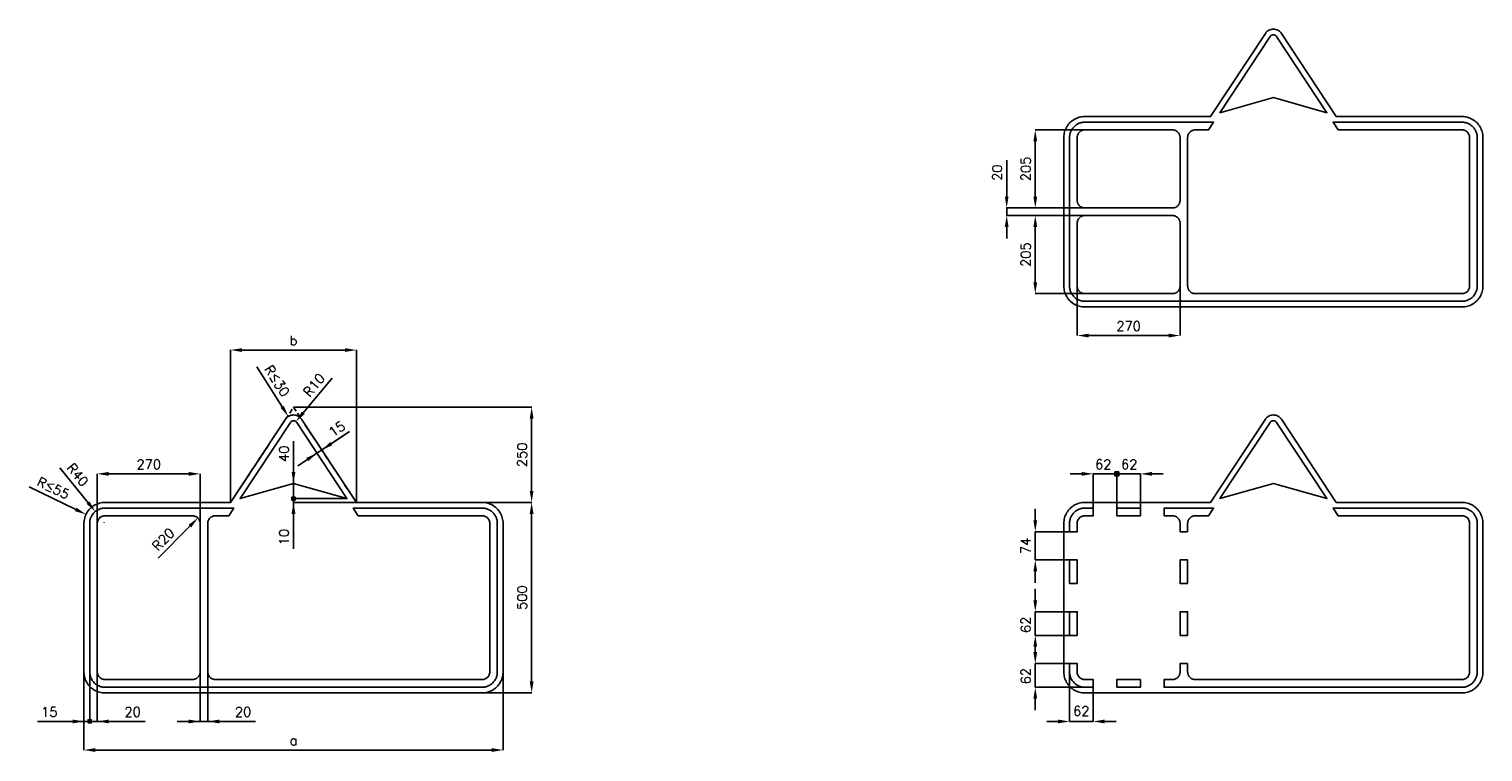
# Model space of a CAD drawing. Header units: millimetres. Extents: x -144 to 3672, y -155 to 1743.
import ezdxf

# ---------------------------------------------------------------- set-up
doc = ezdxf.new("R2010")
doc.units = ezdxf.units.MM
doc.header["$LTSCALE"] = 5
doc.linetypes.add('ČÁRKOVANÁX2', pattern=[1.5, 1, -0.5])
doc.layers.add('Kóty', color=2, linetype='Continuous')
doc.layers.add('Značka', color=7, linetype='Continuous')
doc.styles.get("Standard").update_dxf_attribs({"font": 'romand.shx', "height": 25})
doc.dimstyles.get("Standard").update_dxf_attribs({"dimtxt": 25, "dimasz": 30, "dimexe": 0.18, "dimexo": 0.0625, "dimgap": 12.5, "dimtad": 1, "dimdec": 0, "dimzin": 0, "dimdsep": 46, "dimtxsty": 'Standard', "dimcen": 0.09, "dimadec": 0, "dimazin": 0, "dimtfac": 1, "dimtdec": 0, "dimtofl": 0, "dimtmove": 0, "dimatfit": 3, "dimfxl": 1, "dimtolj": 1, "dimtzin": 0, "dimarcsym": 0})

# ---------------------------------------------------------------- blocks, each defined once
blk = doc.blocks.new('*D0')
at = {"layer": 'Defpoints', "color": 0, "transparency": 16777216}
for p in [(0, 55), (1100, 55), (1100, -150)]:
    blk.add_point(p, dxfattribs=at)
at = {"layer": 'Kóty', "color": 0, "lineweight": -2, "transparency": 16777216}
for p, q in [((0, 54.9), (0, -150.2)), ((1100, 54.9), (1100, -150.2)), ((30, -150), (1070, -150))]:
    blk.add_line(p, q, dxfattribs=at)
at = {"layer": 'Kóty', "color": 0, "transparency": 16777216}
for points in [[(30, -145), (30, -155), (0, -150)], [(1070, -145), (1070, -155), (1100, -150)]]:
    blk.add_solid(points, dxfattribs=at)
at = {"layer": 'Kóty', "color": 0, "transparency": 16777216, "insert": (550, -125), "char_height": 25, "attachment_point": 5}
blk.add_mtext('\\A1;a', dxfattribs=at)
blk = doc.blocks.new('*D1')
at = {"layer": 'Defpoints', "color": 0, "transparency": 16777216}
for p in [(550, 750), (1045, 500), (1175, 500)]:
    blk.add_point(p, dxfattribs=at)
at = {"layer": 'Kóty', "color": 0, "lineweight": -2, "transparency": 16777216}
for p, q in [((550.1, 750), (1175.2, 750)), ((1175, 720), (1175, 530)), ((1045.1, 500), (1175.2, 500))]:
    blk.add_line(p, q, dxfattribs=at)
at = {"layer": 'Kóty', "color": 0, "transparency": 16777216}
for points in [[(1170, 720), (1180, 720), (1175, 750)], [(1170, 530), (1180, 530), (1175, 500)]]:
    blk.add_solid(points, dxfattribs=at)
at = {"layer": 'Kóty', "color": 0, "transparency": 16777216, "insert": (1150, 625), "char_height": 25, "attachment_point": 5, "rotation": 90}
blk.add_mtext('\\A1;250', dxfattribs=at)
blk = doc.blocks.new('*D2')
at = {"layer": 'Defpoints', "color": 0, "transparency": 16777216}
for p in [(1045, 500), (1021, 0), (1175, 0)]:
    blk.add_point(p, dxfattribs=at)
at = {"layer": 'Kóty', "color": 0, "lineweight": -2, "transparency": 16777216}
for p, q in [((1045.1, 500), (1175.2, 500)), ((1175, 470), (1175, 30)), ((1021.1, 0), (1175.2, 0))]:
    blk.add_line(p, q, dxfattribs=at)
at = {"layer": 'Kóty', "color": 0, "transparency": 16777216}
for points in [[(1170, 470), (1180, 470), (1175, 500)], [(1170, 30), (1180, 30), (1175, 0)]]:
    blk.add_solid(points, dxfattribs=at)
at = {"layer": 'Kóty', "color": 0, "transparency": 16777216, "insert": (1150, 250), "char_height": 25, "attachment_point": 5, "rotation": 90}
blk.add_mtext('\\A1;500', dxfattribs=at)
blk = doc.blocks.new('*D3')
at = {"layer": 'Defpoints', "color": 0, "transparency": 16777216}
for p in [(550, 704.6), (556.4, 712.3)]:
    blk.add_point(p, dxfattribs=at)
at = {"layer": 'Kóty', "color": 0, "lineweight": -2, "transparency": 16777216}
for p, q in [((651.3, 826), (575.6, 735.3)), ((549.9, 704.6), (550.1, 704.6)), ((550, 704.5), (550, 704.7))]:
    blk.add_line(p, q, dxfattribs=at)
at = {"layer": 'Kóty', "color": 0, "transparency": 16777216}
blk.add_solid([(571.8, 738.5), (579.5, 732.1), (556.4, 712.3)], dxfattribs=at)
at = {"layer": 'Kóty', "color": 0, "transparency": 16777216, "insert": (603.9, 808.2), "char_height": 25, "attachment_point": 5, "rotation": 50.1405}
blk.add_mtext('\\A1;R10', dxfattribs=at)
blk = doc.blocks.new('*D4')
at = {"layer": 'Defpoints', "color": 0, "transparency": 16777216}
for p in [(715, 900), (385, 500), (715, 500)]:
    blk.add_point(p, dxfattribs=at)
at = {"layer": 'Kóty', "color": 0, "lineweight": -2, "transparency": 16777216}
for p, q in [((385, 500.1), (385, 900.2)), ((415, 900), (685, 900)), ((715, 500.1), (715, 900.2))]:
    blk.add_line(p, q, dxfattribs=at)
at = {"layer": 'Kóty', "color": 0, "transparency": 16777216}
for points in [[(415, 905), (415, 895), (385, 900)], [(685, 905), (685, 895), (715, 900)]]:
    blk.add_solid(points, dxfattribs=at)
at = {"layer": 'Kóty', "color": 0, "transparency": 16777216, "insert": (550, 925), "char_height": 25, "attachment_point": 5}
blk.add_mtext('\\A1;b', dxfattribs=at)
blk = doc.blocks.new('*D5')
at = {"layer": 'Defpoints', "color": 0, "transparency": 16777216}
for p in [(299.1, 459.2), (285, 445)]:
    blk.add_point(p, dxfattribs=at)
at = {"layer": 'Kóty', "color": 0, "lineweight": -2, "transparency": 16777216}
blk.add_line((194.8, 354), (278, 437.9), dxfattribs=at)
at = {"layer": 'Kóty', "color": 0, "transparency": 16777216}
blk.add_solid([(274.4, 441.4), (281.5, 434.4), (299.1, 459.2)], dxfattribs=at)
at = {"layer": 'Kóty', "color": 0, "transparency": 16777216, "insert": (208.1, 402.9), "char_height": 25, "attachment_point": 5, "rotation": 45.2404}
blk.add_mtext('\\A1;R20', dxfattribs=at)
blk = doc.blocks.new('*D6')
at = {"layer": 'Defpoints', "color": 0, "transparency": 16777216}
for p in [(305, 575), (35, 445), (305, 445)]:
    blk.add_point(p, dxfattribs=at)
at = {"layer": 'Kóty', "color": 0, "lineweight": -2, "transparency": 16777216}
for p, q in [((35, 445.1), (35, 575.2)), ((65, 575), (275, 575)), ((305, 445.1), (305, 575.2))]:
    blk.add_line(p, q, dxfattribs=at)
at = {"layer": 'Kóty', "color": 0, "transparency": 16777216}
for points in [[(65, 580), (65, 570), (35, 575)], [(275, 580), (275, 570), (305, 575)]]:
    blk.add_solid(points, dxfattribs=at)
at = {"layer": 'Kóty', "color": 0, "transparency": 16777216, "insert": (170, 600), "char_height": 25, "attachment_point": 5}
blk.add_mtext('\\A1;270', dxfattribs=at)
blk = doc.blocks.new('*D7')
at = {"layer": 'Defpoints', "color": 0, "transparency": 16777216}
for p in [(29.7, 476), (53.3, 446.8)]:
    blk.add_point(p, dxfattribs=at)
at = {"layer": 'Kóty', "color": 0, "lineweight": -2, "transparency": 16777216}
for p, q in [((-63.5, 591.1), (10.8, 499.3)), ((53.2, 446.8), (53.4, 446.8)), ((53.3, 446.7), (53.3, 446.9))]:
    blk.add_line(p, q, dxfattribs=at)
at = {"layer": 'Kóty', "color": 0, "transparency": 16777216}
blk.add_solid([(14.7, 502.5), (6.9, 496.2), (29.7, 476)], dxfattribs=at)
at = {"layer": 'Kóty', "color": 0, "transparency": 16777216, "insert": (-16.4, 572.6), "char_height": 25, "attachment_point": 5, "rotation": 308.9858}
blk.add_mtext('\\A1;R40', dxfattribs=at)
blk = doc.blocks.new('*D8')
at = {"layer": 'Defpoints', "color": 0, "transparency": 16777216}
for p in [(2587, 423), (2497, 349), (2587, 349)]:
    blk.add_point(p, dxfattribs=at)
at = {"layer": 'Kóty', "color": 0, "lineweight": -2, "transparency": 16777216}
for p, q in [((2497, 453), (2497, 483)), ((2586.9, 423), (2496.8, 423)), ((2586.9, 349), (2496.8, 349)), ((2497, 319), (2497, 289))]:
    blk.add_line(p, q, dxfattribs=at)
at = {"layer": 'Kóty', "color": 0, "transparency": 16777216}
for points in [[(2492, 453), (2502, 453), (2497, 423)], [(2492, 319), (2502, 319), (2497, 349)]]:
    blk.add_solid(points, dxfattribs=at)
at = {"layer": 'Kóty', "color": 0, "transparency": 16777216, "insert": (2472, 386), "char_height": 25, "attachment_point": 5, "rotation": 90}
blk.add_mtext('\\A1;74', dxfattribs=at)
blk = doc.blocks.new('*D9')
at = {"layer": 'Defpoints', "color": 0, "transparency": 16777216}
for p in [(2497, 1253.1), (2641, 1253.1), (2684.6, 1048.1)]:
    blk.add_point(p, dxfattribs=at)
at = {"layer": 'Kóty', "color": 0, "lineweight": -2, "transparency": 16777216}
for p, q in [((2641, 1253.1), (2496.8, 1253.1)), ((2497, 1078.1), (2497, 1223.1)), ((2684.5, 1048.1), (2496.8, 1048.1))]:
    blk.add_line(p, q, dxfattribs=at)
at = {"layer": 'Kóty', "color": 0, "transparency": 16777216}
for points in [[(2492, 1223.1), (2502, 1223.1), (2497, 1253.1)], [(2492, 1078.1), (2502, 1078.1), (2497, 1048.1)]]:
    blk.add_solid(points, dxfattribs=at)
at = {"layer": 'Kóty', "color": 0, "transparency": 16777216, "insert": (2472, 1150.6), "char_height": 25, "attachment_point": 5, "rotation": 90}
blk.add_mtext('\\A1;205', dxfattribs=at)
blk = doc.blocks.new('*D10')
at = {"layer": 'Defpoints', "color": 0, "transparency": 16777216}
for p in [(2497, 1478.1), (2675, 1478.1), (2635.6, 1273.1)]:
    blk.add_point(p, dxfattribs=at)
at = {"layer": 'Kóty', "color": 0, "lineweight": -2, "transparency": 16777216}
for p, q in [((2675, 1478.1), (2496.8, 1478.1)), ((2497, 1303.1), (2497, 1448.1)), ((2635.5, 1273.1), (2496.8, 1273.1))]:
    blk.add_line(p, q, dxfattribs=at)
at = {"layer": 'Kóty', "color": 0, "transparency": 16777216}
for points in [[(2492, 1448.1), (2502, 1448.1), (2497, 1478.1)], [(2492, 1303.1), (2502, 1303.1), (2497, 1273.1)]]:
    blk.add_solid(points, dxfattribs=at)
at = {"layer": 'Kóty', "color": 0, "transparency": 16777216, "insert": (2472, 1375.6), "char_height": 25, "attachment_point": 5, "rotation": 90}
blk.add_mtext('\\A1;205', dxfattribs=at)
blk = doc.blocks.new('*D11')
at = {"layer": 'Defpoints', "color": 0, "transparency": 16777216}
for p in [(2422, 1273.1), (2635.7, 1273.1), (2636.2, 1253.1)]:
    blk.add_point(p, dxfattribs=at)
at = {"layer": 'Kóty', "color": 0, "lineweight": -2, "transparency": 16777216}
for p, q in [((2422, 1303.1), (2422, 1398.6)), ((2635.6, 1273.1), (2421.8, 1273.1)), ((2636.1, 1253.1), (2421.8, 1253.1)), ((2422, 1223.1), (2422, 1193.1))]:
    blk.add_line(p, q, dxfattribs=at)
at = {"layer": 'Kóty', "color": 0, "transparency": 16777216}
for points in [[(2417, 1303.1), (2427, 1303.1), (2422, 1273.1)], [(2417, 1223.1), (2427, 1223.1), (2422, 1253.1)]]:
    blk.add_solid(points, dxfattribs=at)
at = {"layer": 'Kóty', "color": 0, "transparency": 16777216, "insert": (2397, 1365.8), "char_height": 25, "attachment_point": 5, "rotation": 90}
blk.add_mtext('\\A1;20', dxfattribs=at)
blk = doc.blocks.new('*D12')
at = {"layer": 'Defpoints', "color": 0, "transparency": 16777216}
for p in [(2607, 1150.6), (2877, 1150.6), (2877, 938.1)]:
    blk.add_point(p, dxfattribs=at)
at = {"layer": 'Kóty', "color": 0, "lineweight": -2, "transparency": 16777216}
for p, q in [((2607, 1150.5), (2607, 937.9)), ((2877, 1150.5), (2877, 937.9)), ((2637, 938.1), (2847, 938.1))]:
    blk.add_line(p, q, dxfattribs=at)
at = {"layer": 'Kóty', "color": 0, "transparency": 16777216}
for points in [[(2637, 943.1), (2637, 933.1), (2607, 938.1)], [(2847, 943.1), (2847, 933.1), (2877, 938.1)]]:
    blk.add_solid(points, dxfattribs=at)
at = {"layer": 'Kóty', "color": 0, "transparency": 16777216, "insert": (2742, 963.1), "char_height": 25, "attachment_point": 5}
blk.add_mtext('\\A1;270', dxfattribs=at)

msp = doc.modelspace()

# ---------------------------------------------------------------- hatches: boundary and pattern name
at = {"layer": 'Kóty'}
h = msp.add_hatch(color=256, dxfattribs=at)
h.dxf.hatch_style = 1
h.paths.add_polyline_path([(2706, 570.2), (2716, 570.2), (2716, 580.2), (2706, 580.2)])
h = msp.add_hatch(color=256, dxfattribs=at)
h.dxf.hatch_style = 1
h.paths.add_polyline_path([(545.8, 505.8), (554.2, 505.8), (554.2, 514.2), (545.8, 514.2)])
h = msp.add_hatch(color=256, dxfattribs=at)
h.dxf.hatch_style = 1
h.paths.add_polyline_path([(10.8, -79), (19.2, -79), (19.2, -70.7), (10.8, -70.7)])

# ---------------------------------------------------------------- linework, layer by layer
for p, q in [((453.6, 855.7), (520.3, 750.9)), ((548.9, 705.8), (549.1, 705.8)), ((549, 705.7), (549, 705.9)), ((550, 660.5), (550, 378.1)), ((550, 580), (550, 660.5)), ((696.9, 685.8), (561.5, 596.4)), ((649.1, 654.2), (696.9, 685.8)), ((611.6, 629.4), (611.7, 629.3)), ((624.1, 637.7), (624.2, 637.6)), ((2619, 575), (2589, 575)), ((2649, 485.1), (2649, 575.2)), ((2711, 485.1), (2711, 575.2)), ((2711, 485.1), (2711, 575.2)), ((2773, 485.1), (2773, 575.2)), ((2833, 575), (2803, 575)), ((-144.1, 541.1), (-21.7, 481.7)), ((549.9, 550), (549.8, 550)), ((690.4, 510), (544.8, 510)), ((690.4, 510), (544.8, 510)), ((690.4, 510), (549.8, 510)), ((690.3, 510), (549.8, 510)), ((714.9, 500), (549.8, 500)), ((49.5, 447.2), (49.7, 447.2)), ((49.6, 447.1), (49.6, 447.3)), ((2497, 273), (2497, 243)), ((2586.9, 213), (2496.8, 213)), ((2586.9, 151), (2496.8, 151)), ((2497, 121), (2497, 91)), ((2586.9, 77), (2496.8, 77)), ((2587, 76.9), (2587, -75.2)), ((0, 54.9), (0, -75.2)), ((15, 54.9), (15, -80)), ((15, 54.9), (15, -80)), ((15, 54.9), (15, -80)), ((15, 54.9), (15, -80)), ((35, 54.9), (35, -75.2)), ((305, 54.9), (305, -75.2)), ((325, 54.9), (325, -75.2)), ((2648.9, 14.9), (2496.8, 14.9)), ((2649, 14.9), (2649, -75.2)), ((2497, -15.1), (2497, -45.1)), ((160.5, -75), (-121.9, -75)), ((65, -75), (160.5, -75)), ((450.5, -75), (245, -75)), ((355, -75), (450.5, -75)), ((2557, -75), (2527, -75)), ((2709, -75), (2679, -75))]:
    msp.add_line(p, q, dxfattribs=at)
for points in [[(2422, 1253.1), (2422, 1273.1)], [(2649, 575), (2773, 575)], [(2706, 580.2), (2716, 570.2)], [(2716, 580.2), (2706, 570.2)], [(2497, 349), (2497, 423)], [(2497, 151), (2497, 213)], [(2497, 14.9), (2497, 77)], [(2587, -75), (2649, -75)]]:
    msp.add_lwpolyline(points, dxfattribs=at)
for points in [[(2706, 570.2), (2716, 570.2), (2716, 580.2), (2706, 580.2)], [(545.8, 505.8), (554.2, 505.8), (554.2, 514.2), (545.8, 514.2)], [(10.8, -79), (19.2, -79), (19.2, -70.7), (10.8, -70.7)]]:
    msp.add_lwpolyline(points, close=True, dxfattribs=at)
for points in [[(524.5, 753.6), (516.1, 748.3), (536.4, 725.6)], [(646.4, 658.4), (651.9, 650.1), (624.1, 637.7)], [(583.8, 617.1), (589.3, 608.8), (611.6, 629.5)], [(545, 580), (555, 580), (550, 550)], [(2619, 580), (2619, 570), (2649, 575)], [(2803, 580), (2803, 570), (2773, 575)], [(545, 470), (555, 470), (550, 500)], [(-19.5, 486.2), (-23.9, 477.2), (5.3, 468.6)], [(2492, 243), (2502, 243), (2497, 213)], [(2492, 121), (2502, 121), (2497, 151)], [(2492, 107), (2502, 107), (2497, 77)], [(2492, -15.1), (2502, -15.1), (2497, 14.9)], [(-30, -70), (-30, -80), (0, -75)], [(65, -70), (65, -80), (35, -75)], [(275, -70), (275, -80), (305, -75)], [(355, -70), (355, -80), (325, -75)], [(2557, -70), (2557, -80), (2587, -75)], [(2679, -70), (2679, -80), (2649, -75)]]:
    msp.add_solid(points, dxfattribs=at)
at = {"layer": 'Značka', "color": 5}
for points in [[(2743, 1013.1), (2627, 1013.1), (2626.8, 1013.1), (2626.6, 1013.1, -0.03218), (2619.5, 1013.6, -0.035443), (2612.5, 1015, -0.036267), (2605.7, 1017.3, -0.03442), (2599.4, 1020.5, -0.033722), (2593.4, 1024.5, -0.034085), (2588.1, 1029.2, -0.034209), (2583.4, 1034.5, -0.034229), (2579.4, 1040.5, -0.034044), (2576.3, 1046.8, -0.033412), (2573.9, 1053.6, -0.034127), (2572.5, 1060.6, -0.036745), (2572, 1067.7), (2572, 1067.9), (2572, 1068.1), (2572, 1458.1), (2572, 1458.3), (2572, 1458.5, -0.03218), (2572.5, 1465.6, -0.035444), (2573.9, 1472.6, -0.036267), (2576.2, 1479.4, -0.03442), (2579.4, 1485.7, -0.033721), (2583.4, 1491.6, -0.034082), (2588.1, 1497, -0.034206), (2593.4, 1501.7, -0.034224), (2599.4, 1505.7, -0.034042), (2605.7, 1508.8, -0.033416), (2612.5, 1511.1, -0.034129), (2619.5, 1512.6, -0.036747), (2626.6, 1513.1), (2626.8, 1513.1), (2627, 1513.1), (2957, 1513.1), (3101.1, 1731.5), (3101.8, 1732.5, -0.010016), (3102.6, 1733.5, -0.052434), (3106, 1737, -0.05278), (3110.2, 1739.7, -0.0657), (3115.9, 1742, -0.065772), (3122, 1742.7, -0.065434), (3128.1, 1742, -0.063835), (3133.8, 1739.7, -0.052791), (3138, 1737, -0.057692), (3141.4, 1733.5, -0.011576), (3142.2, 1732.5), (3142.9, 1731.5), (3287, 1513.1), (3617, 1513.1), (3617.2, 1513.1), (3617.4, 1513.1, -0.032181), (3624.5, 1512.6, -0.035441), (3631.5, 1511.1, -0.036264), (3638.3, 1508.9, -0.034424), (3644.6, 1505.7, -0.033721), (3650.5, 1501.7, -0.03408), (3655.9, 1497, -0.034202), (3660.6, 1491.6, -0.034238), (3664.6, 1485.7, -0.034036), (3667.7, 1479.4, -0.033397), (3670, 1472.6, -0.034107), (3671.5, 1465.6, -0.036743), (3672, 1458.5), (3672, 1458.3), (3672, 1458.1), (3672, 1068.1), (3672, 1067.9), (3672, 1067.7, -0.032171), (3671.5, 1060.6, -0.035429), (3670, 1053.6, -0.036282), (3667.8, 1046.8, -0.034416), (3664.6, 1040.5, -0.033734), (3660.6, 1034.5, -0.034079), (3655.9, 1029.2, -0.034202), (3650.5, 1024.5, -0.034235), (3644.6, 1020.5, -0.034041), (3638.3, 1017.4, -0.033414), (3631.5, 1015, -0.034132), (3624.5, 1013.6, -0.036747), (3617.4, 1013.1), (3617.2, 1013.1), (3617, 1013.1), (3569, 1013.1), (2743, 1013.1)], [(3130.3, 1723.2), (3130.1, 1723.6), (3129.8, 1724, 0.052886), (3128.4, 1725.4, 0.052654), (3126.7, 1726.5, 0.065338), (3124.4, 1727.4, 0.065904), (3122, 1727.7, 0.065659), (3119.6, 1727.4, 0.063673), (3117.3, 1726.5, 0.052678), (3115.6, 1725.4, 0.058038), (3114.2, 1724), (3113.9, 1723.6), (3113.7, 1723.2), (2981.6, 1523.1), (3122, 1563.1), (3262.4, 1523.1), (3130.3, 1723.2)], [(2897, 1068.1), (2897, 1458.1), (2897, 1458.4), (2897, 1458.6, -0.033844), (2897.2, 1461.2, -0.035614), (2897.8, 1463.8, -0.035983), (2898.7, 1466.2, -0.034652), (2899.9, 1468.5, -0.034148), (2901.5, 1470.7, -0.034435), (2903.2, 1472.6, -0.034557), (2905.2, 1474.3, -0.034619), (2907.5, 1475.7, -0.034379), (2909.8, 1476.8, -0.03375), (2912.3, 1477.5, -0.028201), (2914.4, 1477.9, -0.030643), (2916.5, 1478.1), (2916.8, 1478.1), (2917, 1478.1), (2951.9, 1478.1), (2965.1, 1498.1), (2627, 1498.1), (2624.9, 1498), (2622.8, 1497.9, 0.055541), (2614.6, 1496.2, 0.056145), (2607, 1492.7, 0.069741), (2598.7, 1486.4, 0.068374), (2592.4, 1478.1, 0.05645), (2588.8, 1470.5, 0.061167), (2587.2, 1462.3, 0.012205), (2587.1, 1460.2, 0.004069), (2587, 1458.1), (2587, 1068.1, 0.003584), (2587.1, 1066, 0.010746), (2587.2, 1063.9, 0.055768), (2588.9, 1055.7, 0.056168), (2592.4, 1048.1, 0.069685), (2598.7, 1039.8, 0.06835), (2607, 1033.5, 0.056432), (2614.6, 1029.9, 0.061183), (2622.8, 1028.3, 0.012221), (2624.9, 1028.2, 0.004076), (2627, 1028.1), (3617, 1028.1, 0.003579), (3619.1, 1028.2, 0.010733), (3621.2, 1028.3, 0.055762), (3629.4, 1030, 0.056195), (3637, 1033.5, 0.0697), (3645.3, 1039.8, 0.068345), (3651.6, 1048.1, 0.056386), (3655.1, 1055.7, 0.061075), (3656.8, 1063.9), (3656.9, 1066), (3657, 1068.1), (3657, 1458.1), (3656.9, 1460.2), (3656.8, 1462.3, 0.055648), (3655.1, 1470.5, 0.056155), (3651.6, 1478.1, 0.069704), (3645.3, 1486.4, 0.068428), (3637, 1492.7, 0.056435), (3629.4, 1496.2, 0.060917), (3621.2, 1497.9, 0.012147), (3619.1, 1498, 0.004044), (3617, 1498.1), (3278.9, 1498.1), (3292.1, 1478.1), (3617, 1478.1), (3618, 1478.1, -0.010659), (3619.1, 1478, -0.0556), (3623.2, 1477.1, -0.056277), (3627, 1475.4, -0.069825), (3631.2, 1472.3, -0.068245), (3634.3, 1468.1, -0.056342), (3636.1, 1464.3, -0.061129), (3636.9, 1460.2), (3637, 1459.1), (3637, 1458.1), (3637, 1068.1), (3637, 1067), (3636.9, 1066, -0.05576), (3636, 1061.9, -0.056065), (3634.3, 1058.1, -0.069536), (3631.2, 1053.9, -0.068408), (3627, 1050.8, -0.056501), (3623.2, 1049, -0.061148), (3619.1, 1048.2, -0.012181), (3618, 1048.1, -0.004059), (3617, 1048.1), (2917, 1048.1), (2916.7, 1048.1), (2916.5, 1048.1, -0.033864), (2913.9, 1048.3, -0.035608), (2911.3, 1048.9, -0.035966), (2908.9, 1049.8, -0.034656), (2906.5, 1051, -0.034145), (2904.4, 1052.5, -0.034424), (2902.5, 1054.3, -0.03456), (2900.8, 1056.3, -0.034606), (2899.4, 1058.6, -0.034374), (2898.3, 1060.9, -0.033773), (2897.6, 1063.4, -0.028217), (2897.2, 1065.5, -0.030629), (2897, 1067.6), (2897, 1067.9), (2897, 1068.1)], [(2627, 1273.1), (2626.9, 1273.1), (2626.8, 1273.1, -0.032167), (2624.3, 1273.3, -0.035442), (2621.7, 1273.8, -0.03627), (2619.3, 1274.6, -0.034414), (2617, 1275.8, -0.03372), (2614.8, 1277.2, -0.034079), (2612.9, 1279, -0.034202), (2611.1, 1280.9, -0.034225), (2609.7, 1283.1, -0.034041), (2608.5, 1285.4, -0.033409), (2607.7, 1287.8, -0.034129), (2607.2, 1290.4, -0.036743), (2607, 1292.9), (2607, 1293), (2607, 1293.1), (2607, 1458.1), (2607, 1458.2), (2607, 1458.3, -0.032179), (2607.2, 1460.8, -0.035441), (2607.7, 1463.4, -0.036265), (2608.5, 1465.8, -0.034422), (2609.7, 1468.1, -0.033724), (2611.1, 1470.3, -0.034088), (2612.9, 1472.2, -0.034204), (2614.8, 1474, -0.034232), (2617, 1475.4, -0.034037), (2619.3, 1476.5, -0.033405), (2621.7, 1477.4, -0.034129), (2624.3, 1477.9, -0.036741), (2626.8, 1478.1), (2626.9, 1478.1), (2627, 1478.1), (2857, 1478.1), (2857.1, 1478.1), (2857.2, 1478.1, -0.032179), (2859.7, 1477.9, -0.035443), (2862.3, 1477.4, -0.036259), (2864.7, 1476.6, -0.034419), (2867, 1475.4, -0.033719), (2869.2, 1474, -0.034091), (2871.1, 1472.2, -0.034223), (2872.9, 1470.3, -0.034232), (2874.3, 1468.1, -0.034056), (2875.5, 1465.8, -0.033407), (2876.3, 1463.4, -0.034128), (2876.8, 1460.8, -0.036741), (2877, 1458.3), (2877, 1458.2), (2877, 1458.1), (2877, 1293.1), (2877, 1293), (2877, 1292.9, -0.032179), (2876.8, 1290.4, -0.035443), (2876.3, 1287.8, -0.036259), (2875.5, 1285.4, -0.034419), (2874.3, 1283.1, -0.033719), (2872.9, 1280.9, -0.034073), (2871.1, 1279, -0.034214), (2869.2, 1277.2, -0.034226), (2867, 1275.8, -0.03405), (2864.7, 1274.6, -0.033418), (2862.3, 1273.8, -0.034116), (2859.7, 1273.3, -0.036741), (2857.2, 1273.1), (2857.1, 1273.1), (2857, 1273.1), (2627, 1273.1)], [(2627, 1048.1), (2626.9, 1048.1), (2626.8, 1048.1, -0.032181), (2624.3, 1048.3, -0.035443), (2621.7, 1048.8, -0.036268), (2619.3, 1049.6, -0.034421), (2617, 1050.8, -0.033722), (2614.8, 1052.2, -0.034086), (2612.9, 1054, -0.03421), (2611.1, 1055.9, -0.034229), (2609.7, 1058.1, -0.034044), (2608.5, 1060.4, -0.033412), (2607.7, 1062.8, -0.034127), (2607.2, 1065.4, -0.036744), (2607, 1067.9), (2607, 1068), (2607, 1068.1), (2607, 1233.1), (2607, 1233.2), (2607, 1233.3, -0.032179), (2607.2, 1235.8, -0.035444), (2607.7, 1238.4, -0.036267), (2608.5, 1240.8, -0.034419), (2609.7, 1243.1, -0.033721), (2611.1, 1245.3, -0.034084), (2612.9, 1247.2, -0.034208), (2614.8, 1249, -0.034227), (2617, 1250.4, -0.034048), (2619.3, 1251.5, -0.033411), (2621.7, 1252.4, -0.034129), (2624.3, 1252.9, -0.036747), (2626.8, 1253.1), (2626.9, 1253.1), (2627, 1253.1), (2857, 1253.1), (2857.1, 1253.1), (2857.2, 1253.1, -0.032185), (2859.7, 1252.9, -0.035443), (2862.3, 1252.4, -0.036276), (2864.7, 1251.6, -0.034419), (2867, 1250.4, -0.033719), (2869.2, 1249, -0.034082), (2871.1, 1247.2, -0.034207), (2872.9, 1245.3, -0.034219), (2874.3, 1243.1, -0.034045), (2875.5, 1240.8, -0.033406), (2876.3, 1238.4, -0.034128), (2876.8, 1235.8, -0.036741), (2877, 1233.3), (2877, 1233.2), (2877, 1233.1), (2877, 1068.1), (2877, 1068), (2877, 1067.9, -0.032179), (2876.8, 1065.4, -0.035442), (2876.3, 1062.8, -0.03626), (2875.5, 1060.4, -0.034413), (2874.3, 1058.1, -0.033722), (2872.9, 1055.9, -0.034079), (2871.1, 1054, -0.03421), (2869.2, 1052.2, -0.034232), (2867, 1050.8, -0.034047), (2864.7, 1049.6, -0.033415), (2862.3, 1048.8, -0.034126), (2859.7, 1048.3, -0.036746), (2857.2, 1048.1), (2857.1, 1048.1), (2857, 1048.1), (2627, 1048.1)], [(2743, 0), (2627, 0), (2626.8, 0), (2626.6, 0, -0.03218), (2619.5, 0.5, -0.035443), (2612.5, 1.9, -0.036267), (2605.7, 4.2, -0.03442), (2599.4, 7.4, -0.033721), (2593.4, 11.4, -0.034085), (2588.1, 16.1, -0.034209), (2583.4, 21.4, -0.034229), (2579.4, 27.4, -0.034044), (2576.3, 33.7, -0.033412), (2573.9, 40.5, -0.034127), (2572.5, 47.5, -0.036745), (2572, 54.6), (2572, 54.8), (2572, 55), (2572, 445), (2572, 445.2), (2572, 445.4, -0.03218), (2572.5, 452.5, -0.035444), (2573.9, 459.5, -0.036267), (2576.2, 466.3, -0.03442), (2579.4, 472.6, -0.033721), (2583.4, 478.5, -0.034083), (2588.1, 483.9, -0.034206), (2593.4, 488.6, -0.034225), (2599.4, 492.6, -0.034042), (2605.7, 495.7, -0.033416), (2612.5, 498, -0.034129), (2619.5, 499.5, -0.036747), (2626.6, 500), (2626.8, 500), (2627, 500), (2957, 500), (3101.1, 718.4), (3101.8, 719.4, -0.010016), (3102.6, 720.4, -0.052434), (3106, 723.9, -0.052793), (3110.2, 726.6, -0.065705), (3115.9, 728.9, -0.065771), (3122, 729.6, -0.065434), (3128.1, 728.9, -0.063835), (3133.8, 726.6, -0.052778), (3138, 723.9, -0.057692), (3141.4, 720.4, -0.011576), (3142.1, 719.4), (3142.9, 718.4), (3287, 500), (3617, 500), (3617.2, 500), (3617.4, 500, -0.032181), (3624.5, 499.5, -0.035441), (3631.5, 498, -0.036264), (3638.3, 495.8, -0.034417), (3644.6, 492.6, -0.03373), (3650.5, 488.6, -0.03408), (3655.9, 483.9, -0.034202), (3660.6, 478.5, -0.034238), (3664.6, 472.6, -0.034036), (3667.7, 466.3, -0.033397), (3670, 459.5, -0.034107), (3671.5, 452.5, -0.036743), (3672, 445.4), (3672, 445.2), (3672, 445), (3672, 55), (3672, 54.8), (3672, 54.6, -0.032171), (3671.5, 47.5, -0.035429), (3670, 40.5, -0.036282), (3667.8, 33.7, -0.034416), (3664.6, 27.4, -0.033734), (3660.6, 21.4, -0.034079), (3655.9, 16.1, -0.034202), (3650.5, 11.4, -0.034244), (3644.6, 7.4, -0.034049), (3638.3, 4.3, -0.033414), (3631.5, 1.9, -0.034132), (3624.5, 0.5, -0.036744), (3617.4, 0), (3617.2, 0), (3617, 0), (3569, 0), (2743, 0)], [(3130.3, 710.1), (3130.1, 710.5), (3129.8, 710.9, 0.052886), (3128.4, 712.3, 0.05262), (3126.7, 713.4, 0.065338), (3124.4, 714.3, 0.065904), (3122, 714.6, 0.065659), (3119.6, 714.3, 0.063673), (3117.3, 713.4, 0.052712), (3115.6, 712.3, 0.058038), (3114.2, 710.9), (3113.9, 710.5), (3113.7, 710.1), (2981.6, 510), (3122, 550), (3262.4, 510), (3130.3, 710.1)], [(2587, 423), (2587, 445, -0.003583), (2587.1, 447.1, -0.010743), (2587.2, 449.2, -0.055769), (2588.9, 457.4, -0.056169), (2592.4, 465, -0.069686), (2598.7, 473.3, -0.068349), (2607, 479.6, -0.056435), (2614.6, 483.1, -0.061184), (2622.8, 484.8), (2624.9, 484.9), (2627, 485), (2649, 485), (2649, 465), (2627, 465), (2626, 465), (2624.9, 464.9, 0.055781), (2620.8, 464, 0.056165), (2617, 462.3, 0.069666), (2612.8, 459.2, 0.068332), (2609.7, 455, 0.05643), (2607.9, 451.2, 0.061197), (2607.1, 447.1, 0.01223), (2607, 446, 0.004077), (2607, 445), (2607, 423), (2587, 423)], [(2897, 77), (2897, 55), (2897, 54.8), (2897, 54.5, 0.027613), (2897.2, 52.4, 0.028429), (2897.6, 50.3, 0.035349), (2898.3, 47.8, 0.034848), (2899.4, 45.5, 0.034571), (2900.8, 43.2, 0.034484), (2902.5, 41.2, 0.034452), (2904.4, 39.4, 0.034614), (2906.5, 37.9, 0.034366), (2908.9, 36.7, 0.033446), (2911.3, 35.8, 0.034535), (2913.9, 35.2, 0.038236), (2916.5, 35), (2916.7, 35), (2917, 35), (3617, 35, 0.003579), (3618, 35, 0.010707), (3619.1, 35.1, 0.055743), (3623.2, 35.9, 0.056251), (3627, 37.7, 0.069754), (3631.2, 40.8, 0.068224), (3634.3, 45, 0.056335), (3636.1, 48.8, 0.061177), (3636.9, 52.9), (3637, 53.9), (3637, 55), (3637, 445), (3637, 446), (3636.9, 447.1, 0.05577), (3636, 451.2, 0.056075), (3634.3, 455, 0.069573), (3631.2, 459.2, 0.068465), (3627, 462.3, 0.056521), (3623.2, 464.1, 0.06101), (3619.1, 464.9, 0.012115), (3618, 465), (3617, 465), (3292.1, 465), (3278.9, 485), (3617, 485, -0.003578), (3619.1, 484.9, -0.010694), (3621.2, 484.8, -0.055527), (3629.4, 483.1, -0.056171), (3637, 479.6, -0.069768), (3645.3, 473.3, -0.068365), (3651.6, 465, -0.05643), (3655.1, 457.4, -0.061064), (3656.8, 449.2), (3656.9, 447.1), (3657, 445), (3657, 55), (3656.9, 52.9), (3656.8, 50.8, -0.055687), (3655.1, 42.6, -0.056139), (3651.6, 35, -0.069674), (3645.3, 26.7, -0.068372), (3637, 20.4, -0.056461), (3629.4, 16.8, -0.061178), (3621.2, 15.2, -0.012216), (3619.1, 15.1, -0.004073), (3617, 15), (2835, 15), (2835, 35), (2857, 35), (2857.2, 35), (2857.5, 35, 0.027597), (2859.6, 35.2, 0.028423), (2861.7, 35.5, 0.035338), (2864.2, 36.3, 0.034835), (2866.5, 37.4, 0.034585), (2868.8, 38.8, 0.034489), (2870.8, 40.5, 0.034469), (2872.5, 42.4, 0.034609), (2874.1, 44.5, 0.034354), (2875.3, 46.9, 0.033438), (2876.2, 49.3, 0.034533), (2876.8, 51.9, 0.038243), (2877, 54.5), (2877, 54.7), (2877, 55), (2877, 77), (2897, 77)], [(2897, 423), (2877, 423), (2877, 445), (2877, 445.2), (2877, 445.5, 0.027051), (2876.8, 447.6, 0.028389), (2876.4, 449.7, 0.035521), (2875.7, 452.2, 0.034833), (2874.6, 454.5, 0.034542), (2873.2, 456.8, 0.03448), (2871.5, 458.8, 0.034473), (2869.6, 460.5, 0.034567), (2867.4, 462, 0.034365), (2865.1, 463.3, 0.033619), (2862.7, 464.2, 0.034516), (2860.1, 464.8, 0.037635), (2857.5, 465), (2857.3, 465), (2857, 465), (2835, 465), (2835, 485), (2965.1, 485), (2951.9, 465), (2917, 465), (2916.8, 465), (2916.5, 465, 0.027613), (2914.4, 464.8, 0.028427), (2912.3, 464.4, 0.035333), (2909.8, 463.7, 0.034836), (2907.5, 462.6, 0.034583), (2905.2, 461.2, 0.034496), (2903.2, 459.5, 0.034447), (2901.4, 457.6, 0.034606), (2899.9, 455.4, 0.034363), (2898.7, 453.1, 0.033453), (2897.8, 450.7, 0.034534), (2897.2, 448.1, 0.038232), (2897, 445.5), (2897, 445.3), (2897, 445), (2897, 423)], [(2587, 77), (2587, 55, 0.003583), (2587.1, 52.9, 0.010744), (2587.2, 50.8, 0.055768), (2588.9, 42.6, 0.056168), (2592.4, 35, 0.069685), (2598.7, 26.7, 0.06835), (2607, 20.4, 0.056432), (2614.6, 16.8, 0.061183), (2622.8, 15.2, 0.012223), (2624.9, 15.1, 0.004076), (2627, 15), (2649, 15), (2649, 35), (2627, 35, -0.003582), (2626, 35, -0.010747), (2624.9, 35.1, -0.055781), (2620.8, 35.9, -0.056165), (2617, 37.7, -0.06967), (2612.8, 40.8, -0.068333), (2609.7, 45, -0.056428), (2607.9, 48.8, -0.061198), (2607.1, 52.9, -0.01223), (2607, 53.9, -0.004078), (2607, 55), (2607, 77), (2587, 77)]]:
    msp.add_lwpolyline(points, format="xyb", dxfattribs=at)
at = {"layer": 'Značka', "color": 3}
for points in [[(171, 0), (55, 0), (54.8, 0), (54.6, 0), (47.5, 0.5, -0.035463), (40.5, 1.9, -0.036249), (33.7, 4.2, -0.034385), (27.4, 7.4, -0.033692), (21.4, 11.4, -0.034079), (16.1, 16.1, -0.034202), (11.4, 21.4, -0.034225), (7.4, 27.4, -0.034056), (4.3, 33.7, -0.03342), (1.9, 40.5, -0.034122), (0.5, 47.5, -0.036743), (0, 54.6), (0, 54.8), (0, 55), (0, 445), (0, 445.2), (0, 445.4, -0.032179), (0.5, 452.5, -0.035439), (1.9, 459.5, -0.036266), (4.2, 466.3, -0.034417), (7.4, 472.6, -0.033693), (11.4, 478.5, -0.034106), (16.1, 483.9, -0.034212), (21.4, 488.6, -0.034235), (27.4, 492.6), (33.7, 495.7), (40.5, 498), (47.5, 499.5), (54.6, 500), (54.8, 500), (55, 500), (385, 500), (529.1, 718.4), (529.8, 719.4), (530.6, 720.4, -0.052427), (534, 723.9, -0.052827), (538.2, 726.6, -0.065732), (543.9, 728.9, -0.065783), (550, 729.6, -0.065476), (556.1, 728.9, -0.063849), (561.8, 726.6, -0.052779), (566, 723.9, -0.057709), (569.4, 720.4), (570.2, 719.4), (570.9, 718.4), (715, 500), (1045, 500), (1045.2, 500), (1045.4, 500, -0.032223), (1052.5, 499.5, -0.035466), (1059.5, 498, -0.03628), (1066.3, 495.8, -0.034444), (1072.6, 492.6, -0.033758), (1078.5, 488.6, -0.034128), (1083.9, 483.9, -0.034216), (1088.6, 478.5, -0.034231), (1092.6, 472.6, -0.034015), (1095.7, 466.3, -0.033381), (1098, 459.5, -0.034109), (1099.5, 452.5, -0.036744), (1100, 445.4), (1100, 445.2), (1100, 445), (1100, 55), (1100, 54.8), (1100, 54.6, -0.03217), (1099.5, 47.5, -0.035425), (1098, 40.5, -0.036291), (1095.8, 33.7, -0.034429), (1092.6, 27.4, -0.033715), (1088.6, 21.4, -0.034077), (1083.9, 16.1, -0.034232), (1078.5, 11.4, -0.034202), (1072.6, 7.4, -0.034031), (1066.3, 4.3, -0.033452), (1059.5, 1.9, -0.034173), (1052.5, 0.5, -0.03676), (1045.4, 0), (1045.2, 0), (1045, 0), (997, 0), (171, 0)], [(325, 445), (325, 445.3), (325, 445.5, -0.033846), (325.2, 448.1, -0.03563), (325.8, 450.7, -0.035965), (326.7, 453.1), (327.9, 455.4), (329.5, 457.6), (331.2, 459.5), (333.2, 461.2), (335.5, 462.6), (337.8, 463.7), (340.3, 464.4), (342.4, 464.8), (344.5, 465), (344.8, 465), (345, 465), (379.9, 465), (393.1, 485), (55, 485), (52.9, 484.9), (50.8, 484.8, 0.055555), (42.6, 483.1, 0.056146), (35, 479.6, 0.069738), (26.7, 473.3, 0.068383), (20.4, 465, 0.056464), (16.8, 457.3, 0.061165), (15.2, 449.2, 0.012214), (15.1, 447.1), (15, 445), (15, 55), (15.1, 52.9, 0.010753), (15.2, 50.8, 0.055772), (16.9, 42.6, 0.056175), (20.4, 35, 0.069692), (26.7, 26.7, 0.068333), (35, 20.4, 0.056418), (42.6, 16.8, 0.061206), (50.8, 15.2), (52.9, 15.1), (55, 15), (1045, 15), (1047.1, 15.1), (1049.2, 15.2, 0.055752), (1057.4, 16.9, 0.056165), (1065, 20.4, 0.069705), (1073.3, 26.7, 0.068345), (1079.6, 35, 0.056392), (1083.1, 42.6, 0.061079), (1084.8, 50.8, 0.012201), (1084.9, 52.9, 0.004024), (1085, 55), (1085, 445), (1084.9, 447.1, 0.010689), (1084.8, 449.2, 0.055665), (1083.1, 457.3, 0.05616), (1079.6, 465, 0.069687), (1073.3, 473.3, 0.068417), (1065, 479.6, 0.056448), (1057.4, 483.1, 0.060941), (1049.2, 484.8), (1047.1, 484.9), (1045, 485), (706.9, 485), (720.1, 465), (1045, 465), (1046, 465), (1047.1, 464.9, -0.055647), (1051.2, 464, -0.056257), (1055, 462.3, -0.069787), (1059.2, 459.2, -0.068213), (1062.3, 455, -0.056338), (1064.1, 451.2, -0.061151), (1064.9, 447.1), (1065, 446), (1065, 445), (1065, 55, -0.003504), (1065, 53.9, -0.010615), (1064.9, 52.9, -0.055763), (1064, 48.8, -0.056068), (1062.3, 45, -0.069525), (1059.2, 40.8, -0.068379), (1055, 37.7, -0.056515), (1051.2, 35.9, -0.061123), (1047.1, 35.1), (1046, 35), (1045, 35), (345, 35), (344.7, 35), (344.5, 35), (341.9, 35.2), (339.3, 35.8), (336.9, 36.7), (334.5, 37.9), (332.4, 39.4), (330.5, 41.2), (328.8, 43.2), (327.4, 45.5), (326.3, 47.8, -0.03376), (325.6, 50.3, -0.028229), (325.2, 52.4, -0.030627), (325, 54.5), (325, 54.8), (325, 55)], [(35, 280), (35, 320), (35, 445), (35, 445.1), (35, 445.2, -0.032183), (35.2, 447.7, -0.035437), (35.7, 450.3, -0.036253), (36.5, 452.7), (37.7, 455), (39.1, 457.2), (40.9, 459.1), (42.8, 460.9), (45, 462.3), (47.3, 463.4), (49.7, 464.3), (52.3, 464.8), (54.8, 465), (54.9, 465), (55, 465), (285, 465), (285.1, 465), (285.2, 465), (287.7, 464.8), (290.3, 464.3), (292.7, 463.5), (295, 462.3), (297.2, 460.9), (299.1, 459.1), (300.9, 457.2), (302.3, 455), (303.5, 452.7), (304.3, 450.3, -0.03414), (304.8, 447.7, -0.036756), (305, 445.2), (305, 445.1), (305, 445)], [(305, 55), (305, 54.9), (305, 54.8, -0.032173), (304.8, 52.3, -0.035458), (304.3, 49.7, -0.036316), (303.5, 47.3), (302.3, 44.9), (300.9, 42.8), (299.1, 40.9), (297.2, 39.1), (295, 37.7), (292.7, 36.5), (290.3, 35.7), (287.7, 35.2), (285.2, 35), (285.1, 35), (285, 35), (55, 35), (54.9, 35), (54.8, 35), (52.3, 35.2), (49.7, 35.7), (47.3, 36.5), (45, 37.7), (42.8, 39.1), (40.9, 40.9), (39.1, 42.8), (37.7, 44.9), (36.5, 47.3), (35.7, 49.7, -0.034122), (35.2, 52.3, -0.036751), (35, 54.8), (35, 54.9), (35, 55), (35, 280)]]:
    msp.add_lwpolyline(points, format="xyb", dxfattribs=at)
at = {"layer": 'Značka', "color": 7, "linetype": 'ČÁRKOVANÁX2', "ltscale": 2.5}
msp.add_lwpolyline([(385, 500), (550, 750), (715, 500)], dxfattribs=at)
at = {"layer": 'Značka', "color": 3}
msp.add_lwpolyline([(558.3, 710.1), (558.1, 710.5), (557.8, 710.9), (556.4, 712.3), (554.7, 713.4), (552.4, 714.3), (550, 714.6), (547.6, 714.3), (545.3, 713.4), (543.6, 712.3), (542.2, 710.9), (541.9, 710.5), (541.7, 710.1), (409.6, 510), (550, 550), (690.4, 510), (558.3, 710.1)], dxfattribs=at)
at = {"layer": 'Značka', "color": 5}
for points in [[(2711, 465), (2711, 485), (2773, 485), (2773, 465), (2711, 465)], [(2607, 287), (2587, 287), (2587, 349), (2607, 349), (2607, 287)], [(2897, 287), (2877, 287), (2877, 349), (2897, 349), (2897, 287)], [(2607, 151), (2587, 151), (2587, 213), (2607, 213), (2607, 151)], [(2897, 151), (2877, 151), (2877, 213), (2897, 213), (2897, 151)], [(2711, 15), (2711, 35), (2773, 35), (2773, 15), (2711, 15)]]:
    msp.add_lwpolyline(points, dxfattribs=at)
at = {"layer": 'Značka', "color": 3, "ltscale": 3.5, "flags": 128}
for points in [[(305, 445), (305, 320), (305, 280), (305, 55)], [(325, 55), (325, 445)]]:
    msp.add_lwpolyline(points, dxfattribs=at)

# ---------------------------------------------------------------- texts
at = {"layer": 'Kóty', "char_height": 25, "attachment_point": 5}
for s, insert, rotation in [('\\A1;R{\\A0;≤}30', (507.1, 819.1), 302.7425), ('\\A1;15', (663.8, 692.8), 33.4246), ('\\A1;40', (525, 627.7), 90), ('\\A1;R{\\A0;≤}55', (-80.4, 537.7), 334.1663), ('\\A1;10', (525, 409), 90), ('\\A1;62', (2472, 178.7), 90), ('\\A1;62', (2472, 44), 90)]:
    msp.add_mtext(s, dxfattribs=dict(at, insert=insert, rotation=rotation))
for s, insert in [('\\A1;62', (2675.5, 600)), ('\\A1;62', (2743.6, 600)), ('\\A1;15', (-91, -50)), ('\\A1;20', (127.7, -50)), ('\\A1;20', (417.7, -50)), ('\\A1;62', (2617.8, -47.5))]:
    msp.add_mtext(s, dxfattribs=dict(at, insert=insert))

# ---------------------------------------------------------------- dimensions: what is measured, and where the dimension line sits
at = {"layer": 'Kóty'}
for base, p1, p2, picture, middle in [((2497, 1478.1), (2635.6, 1273.1), (2675, 1478.1), '*D10', (2472, 1375.6)), ((2422, 1273.1), (2636.2, 1253.1), (2635.7, 1273.1), '*D11', (2397, 1365.8)), ((2497, 1253.1), (2684.6, 1048.1), (2641, 1253.1), '*D9', (2472, 1150.6)), ((1175, 500), (550, 750), (1045, 500), '*D1', (1150, 625)), ((1175, 0), (1045, 500), (1021, 0), '*D2', (1150, 250)), ((2497, 349), (2587, 423), (2587, 349), '*D8', (2472, 386))]:
    dim = msp.add_linear_dim(base=base, p1=p1, p2=p2, angle=90, dimstyle='Standard', dxfattribs=at)
    dim.commit()
    dim.dimension.update_dxf_attribs({"geometry": picture, "text_midpoint": middle})
for base, p1, p2, picture, middle in [((2877, 938.1), (2607, 1150.6), (2877, 1150.6), '*D12', (2742, 963.1)), ((305, 575), (35, 445), (305, 445), '*D6', (170, 600))]:
    dim = msp.add_linear_dim(base=base, p1=p1, p2=p2, dimstyle='Standard', dxfattribs=at)
    dim.commit()
    dim.dimension.update_dxf_attribs({"geometry": picture, "text_midpoint": middle})
for base, p1, p2, text, picture, middle in [((715, 900), (385, 500), (715, 500), 'b', '*D4', (550, 925)), ((1100, -150), (0, 55), (1100, 55), 'a', '*D0', (550, -125))]:
    dim = msp.add_linear_dim(base=base, p1=p1, p2=p2, text=text, dimstyle='Standard', dxfattribs=at)
    dim.commit()
    dim.dimension.update_dxf_attribs({"geometry": picture, "text_midpoint": middle})
dim = msp.add_radius_dim(center=(550, 704.6), mpoint=(556.4, 712.3), dimstyle='Standard', dxfattribs=at)
dim.commit()
dim.dimension.update_dxf_attribs({"geometry": '*D3', "text_midpoint": (623.1, 792.2)})
dim = msp.add_radius_dim(center=(53.3, 446.8), mpoint=(29.7, 476), text='R40', dimstyle='Standard', dxfattribs=at)
dim.commit()
dim.dimension.update_dxf_attribs({"geometry": '*D7', "text_midpoint": (-35.8, 556.9)})
dim = msp.add_radius_dim(center=(285, 445), mpoint=(299.1, 459.2), dimstyle='Standard', dxfattribs=at)
dim.commit()
dim.dimension.update_dxf_attribs({"geometry": '*D5', "text_midpoint": (225.8, 385.3), "dimtype": 164})

doc.saveas('drawing.dxf')
